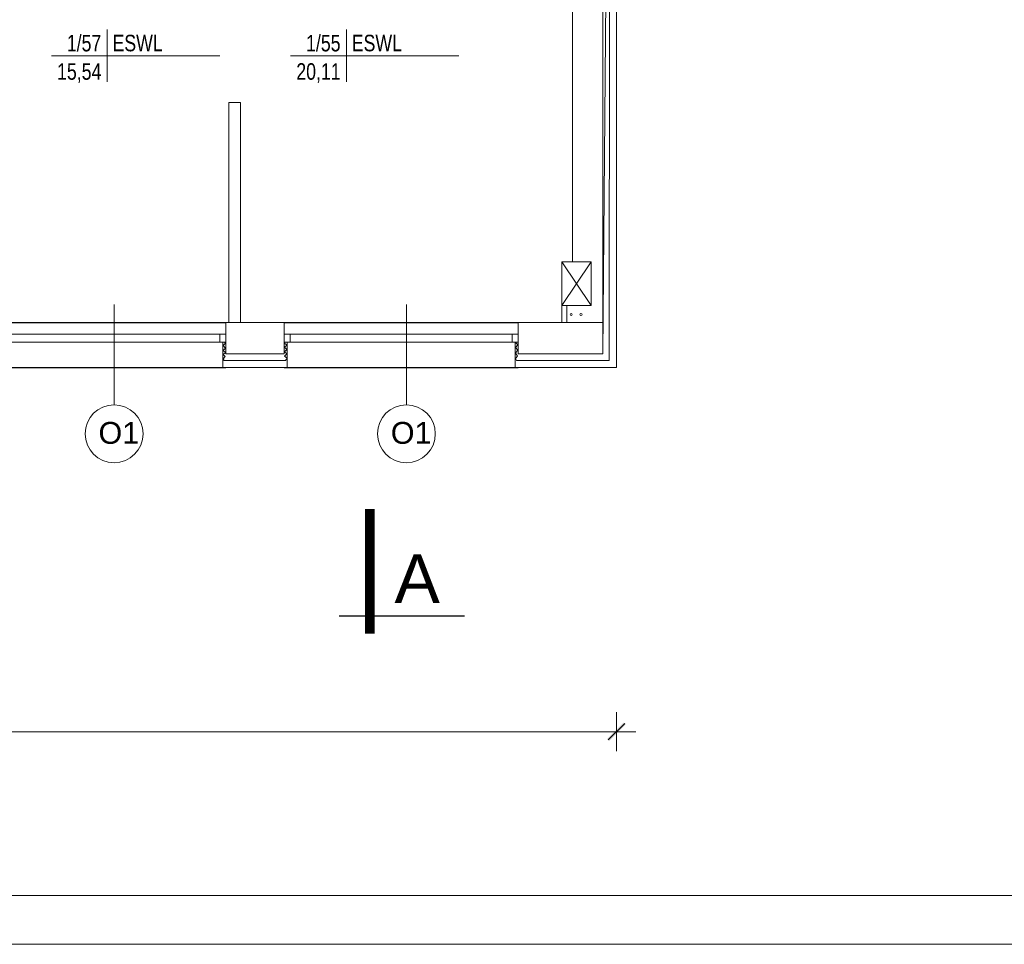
# Model space of a CAD drawing. Header units: millimetres. Extents: x 126553 to 403692, y -95821 to 38049.
# Tile 222 of 256: x 225081 to 226092, y 12157 to 13106. Entities that reach past the tile are written whole.
import ezdxf
from ezdxf.enums import TextEntityAlignment as Align

# ---------------------------------------------------------------- set-up
doc = ezdxf.new("R2010")
doc.units = ezdxf.units.MM
for name, color, linetype, lineweight in [('docieplenie', 6, 'Continuous', 18), ('docieplenie zew.', 6, 'Continuous', 18), ('OKNA', 7, 'Continuous', 13), ('opisy', 7, 'Continuous', 18), ('ramki', 250, 'Continuous', 13), ('TEREN', 1, 'Continuous', 40), ('WYMIAR', 7, 'Continuous', 18), ('ŚCIANY CIENKIE', 7, 'Continuous', 18), ('ŚCIANY GRUBE', 7, 'Continuous', 20)]:
    doc.layers.add(name, color=color, linetype=linetype, lineweight=lineweight)
doc.layers.add('WIDOK', color=7, linetype='Continuous')
doc.styles.add('Arial', font='arial.ttf')
doc.styles.add('STYLE1', font='txt', dxfattribs={"width": 0.8})
doc.linetypes.add('ZIGZAG', pattern='A,0.0001,-0.2,[131,LTYPESHP.SHX,S=0.2,R=0,X=-0.2,Y=0],-0.4,[131,LTYPESHP.SHX,S=0.2,R=180,X=0.2,Y=0],-0.2', length=0.8001)
doc.dimstyles.new('A_100', dxfattribs={"dimtxt": 26, "dimasz": 2, "dimexe": 0, "dimexo": 5, "dimgap": 0.01, "dimtad": 0, "dimdec": 4, "dimrnd": 0.5, "dimdsep": 46, "dimtxsty": 'Arial', "dimblk1": 'K', "dimblk2": 'K', "dimsah": 1, "dimcen": 10, "dimse1": 1, "dimse2": 1, "dimclrd": 256, "dimclre": 256, "dimclrt": 1, "dimadec": 0, "dimazin": 0, "dimtfac": 0.5, "dimtdec": 4, "dimtmove": 0, "dimatfit": 3, "dimldrblk": 'K', "dimfxl": 1, "dimtvp": 0.75, "dimtolj": 1, "dimtzin": 0, "dimlwd": 13, "dimarcsym": 0})

# ---------------------------------------------------------------- blocks, each defined once
blk = doc.blocks.new('METKA')
for p, q in [((0, 26.9), (0, -26.9)), ((-57.4, 0), (115.4, 0))]:
    blk.add_line(p, q)
at = {"layer": 'opisy', "style": 'STYLE1', "width": 0.8, "flags": 4}
for tag, p in [('NUMER', (-6.1, 4.5)), ('POWIERZCHNIA', (-6, -24.6))]:
    blk.add_attdef(tag, text='', height=17, dxfattribs=at).set_placement(p, align=Align.RIGHT)
for tag, p in [('NAZWA', (5.3, 4.6)), ('POSADZKA', (5.6, -24.7))]:
    blk.add_attdef(tag, p, '', height=17, dxfattribs=at)
blk = doc.blocks.new('stolarka1')
at = {"layer": 'opisy', "color": 8}
blk.add_line((6731.2, -4655), (6731.2, -4757.8), dxfattribs=at)
at = {"layer": 'opisy'}
blk.add_circle((6731.2, -4787.5), 29.7, dxfattribs=at)
at = {"layer": 'opisy', "insert": (6715.2, -4775.4), "char_height": 22.4, "width": 15.9, "attachment_point": 1}
blk.add_mtext('{\\fArial|b0|i0|c238|p34;O1}', dxfattribs=at)
blk = doc.blocks.new('K')
for p, q in [((0, 10), (0, -10)), ((-10, 0), (10, 0)), ((4.24, 4.24), (-4.24, -4.24))]:
    blk.add_line(p, q)
blk.add_trace([(-4.77, -3.71), (-3.71, -4.77), (3.71, 4.77), (4.77, 3.71)])
blk = doc.blocks.new('*D2484')
at = {"layer": 'Defpoints', "color": 0, "linetype": 'ByBlock', "transparency": 16777216}
for p in [(215299.7, 12749.4), (225693.7, 12749.4), (225693.7, 12375.5)]:
    blk.add_point(p, dxfattribs=at)
at = {"layer": 'WYMIAR', "linetype": 'ByBlock', "lineweight": 13, "transparency": 16777216}
blk.add_line((215301.7, 12375.5), (225691.7, 12375.5), dxfattribs=at)
at = {"layer": 'WYMIAR', "linetype": 'ByBlock', "lineweight": 13, "transparency": 16777216, "xscale": 2, "yscale": 2, "zscale": 2, "rotation": 180}
blk.add_blockref('K', (215299.7, 12375.5), dxfattribs=at)
at = {"layer": 'WYMIAR', "linetype": 'ByBlock', "lineweight": 13, "transparency": 16777216, "xscale": 2, "yscale": 2, "zscale": 2}
blk.add_blockref('K', (225693.7, 12375.5), dxfattribs=at)
at = {"layer": 'WYMIAR', "color": 7, "linetype": 'ByBlock', "transparency": 16777216, "insert": (220496.7, 12395.5), "char_height": 26, "attachment_point": 5, "style": 'Arial'}
blk.add_mtext('\\A1;10394', dxfattribs=at)

msp = doc.modelspace()

# ---------------------------------------------------------------- linework, layer by layer
at = {"layer": 'docieplenie', "color": 0}
for p, q in [((225679.72702, 12763.36067), (225693.72702, 14361.36067)), ((225589.72702, 12775.36067), (225589.72702, 12763.36067))]:
    msp.add_line(p, q, dxfattribs=at)
at = {"layer": 'docieplenie', "color": 0, "linetype": 'ZIGZAG'}
for p, q in [((225686.63001, 13496.80846), (225686.16409, 12756.38901)), ((225289.92865, 12771.70901), (225292.50037, 12774.20108)), ((225292.50037, 12774.20108), (225291.25347, 12775.21341)), ((225352.89142, 12774.3875), (225353.75502, 12775.13783)), ((225355.51949, 12772.32407), (225352.89142, 12774.3875)), ((225592.44247, 12772.37936), (225590.21854, 12774.92847)), ((225289.87715, 12762.43506), (225292.52341, 12764.81112)), ((225289.91559, 12766.76556), (225292.52033, 12769.27398)), ((225292.52341, 12764.81112), (225289.91559, 12766.76556)), ((225292.52033, 12769.27398), (225289.92865, 12771.70901)), ((225352.86852, 12765.43383), (225355.48192, 12767.78448)), ((225355.46871, 12763.28084), (225352.86852, 12765.43383)), ((225352.89142, 12770.22312), (225355.51949, 12772.32407)), ((225355.48192, 12767.78448), (225352.89142, 12770.22312)), ((225589.9519, 12764.30477), (225592.37717, 12766.95426)), ((225592.20856, 12760.90584), (225589.9519, 12764.30477)), ((225590.08779, 12769.83015), (225592.44247, 12772.37936)), ((225592.37717, 12766.95426), (225590.08779, 12769.83015)), ((225292.22376, 12760.60666), (225289.87715, 12762.43506)), ((225289.91706, 12758.07952), (225292.22376, 12760.60666)), ((225291.20842, 12756.41143), (225289.91706, 12758.07952)), ((225291.20842, 12756.41143), (225354.05306, 12756.41143)), ((225353.12856, 12760.79378), (225355.46871, 12763.28084)), ((225355.58024, 12758.9006), (225353.12856, 12760.79378)), ((225354.05306, 12756.41143), (225355.58024, 12758.9006)), ((225589.98462, 12758.38942), (225592.20856, 12760.90584)), ((225591.16578, 12756.38901), (225589.98462, 12758.38942)), ((225591.16578, 12756.38901), (225686.16409, 12756.38901))]:
    msp.add_line(p, q, dxfattribs=at)
at = {"layer": 'docieplenie zew.', "color": 0}
for p, q in [((225693.72702, 13495.36067), (225693.72702, 12749.36067)), ((225292.72702, 12775.36067), (225289.72702, 12775.36067)), ((225289.72702, 12775.36067), (225289.72702, 12749.36067)), ((225355.72702, 12775.36067), (225352.72702, 12775.36067)), ((225355.72702, 12749.36067), (225355.72702, 12775.36067)), ((225592.72702, 12775.36067), (225589.72702, 12775.36067)), ((225589.72702, 12775.36067), (225589.72702, 12749.36067)), ((225592.72702, 12775.36067), (225589.72702, 12775.36067)), ((225589.72702, 12763.36067), (225589.72702, 12749.36067)), ((225289.72702, 12749.36067), (225352.72702, 12749.36067)), ((225352.72702, 12749.36067), (225355.72702, 12749.36067)), ((225589.72702, 12749.36067), (225693.72702, 12749.36067)), ((225589.72702, 12749.36067), (225693.72702, 12749.36067))]:
    msp.add_line(p, q, dxfattribs=at)
at = {"layer": 'OKNA', "color": 0}
for p, q in [((225052.72702, 12783.36067), (225292.72702, 12783.36067)), ((225052.72702, 12775.36067), (225292.72702, 12775.36067)), ((225286.72702, 12775.36067), (225286.72702, 12783.36067)), ((225352.72702, 12783.36067), (225592.72702, 12783.36067)), ((225352.72702, 12775.36067), (225592.72702, 12775.36067)), ((225358.72702, 12775.36067), (225358.72702, 12783.36067)), ((225586.72702, 12775.36067), (225586.72702, 12783.36067))]:
    msp.add_line(p, q, dxfattribs=at)
at = {"layer": 'ramki', "color": 0, "ltscale": 0.6}
for points in [[(214683.31194, 16357.33162), (227587.02727, 16357.33162), (227587.02727, 12157.33162), (214683.31194, 12157.33162)], [(214883.31194, 16307.33162), (227537.02727, 16307.33162), (227537.02727, 12207.33162), (214883.31194, 12207.33162)]]:
    msp.add_lwpolyline(points, close=True, dxfattribs=at)
at = {"layer": 'WIDOK', "color": 0}
for p, q in [((225052.72702, 12795.36067), (225292.72702, 12795.36067)), ((225352.72702, 12795.36067), (225592.72702, 12795.36067)), ((225052.72702, 12749.36067), (225292.72702, 12749.36067)), ((225352.72702, 12749.36067), (225592.72702, 12749.36067))]:
    msp.add_line(p, q, dxfattribs=at)
at = {"layer": 'WIDOK'}
msp.add_line((225408.95778, 12494.46504), (225537.8218, 12494.46504), dxfattribs=at)
at = {"layer": 'WIDOK', "const_width": 10}
msp.add_lwpolyline([(225440.60151, 12476.0642), (225440.60151, 12603.95632)], dxfattribs=at)
at = {"layer": 'WIDOK', "lineweight": 100, "const_width": 10}
msp.add_lwpolyline([(225440.60151, 12476.0642), (225440.60151, 12603.95632)], dxfattribs=at)
at = {"layer": 'ŚCIANY CIENKIE', "color": 0}
for p, q in [((225667.72702, 12857.86067), (225637.72702, 12812.86067)), ((225637.72702, 12857.86067), (225667.72702, 12812.86067))]:
    msp.add_line(p, q, dxfattribs=at)
at = {"layer": 'ŚCIANY GRUBE', "color": 0}
for p, q in [((225679.72702, 13495.36067), (225679.72702, 12763.36067)), ((225648.72702, 13388.36067), (225648.72702, 12857.86067)), ((225295.72702, 13021.33777), (225307.72702, 13021.33777)), ((225295.72702, 13021.33777), (225295.72702, 12795.36067)), ((225307.72702, 13021.33777), (225307.72702, 12795.36067)), ((225637.72702, 12857.86067), (225667.72702, 12857.86067)), ((225637.72702, 12812.86067), (225637.72702, 12857.86067)), ((225667.72702, 12857.86067), (225667.72702, 12812.86067)), ((225667.72702, 12812.86067), (225637.72702, 12812.86067)), ((225637.72702, 12812.86067), (225637.72702, 12795.36067)), ((225642.60026, 12812.67052), (225642.60026, 12795.36067)), ((225292.72702, 12763.36067), (225292.72702, 12795.36067)), ((225328.72702, 12795.36067), (225292.72702, 12795.36067)), ((225352.72702, 12795.36067), (225328.72702, 12795.36067)), ((225352.72702, 12763.36067), (225352.72702, 12795.36067)), ((225592.72702, 12795.36067), (225679.72702, 12795.36067)), ((225592.72702, 12795.36067), (225592.72702, 12763.36067)), ((225292.72702, 12763.36067), (225352.72702, 12763.36067)), ((225679.72702, 12763.36067), (225592.72702, 12763.36067))]:
    msp.add_line(p, q, dxfattribs=at)
for centre in [(225647.26931, 12803.61647), (225657.26931, 12803.61647)]:
    msp.add_circle(centre, 1.06853, dxfattribs=at)

# ---------------------------------------------------------------- block references
at = {"layer": 'opisy', "color": 0}
ref = msp.add_blockref('METKA', (225171.09242, 13069.18655), dxfattribs=at)
ref.add_attrib('NAZWA', 'ESWL', (225176.43367, 13073.74554), dxfattribs={"height": 17, "style": 'STYLE1', "width": 0.8, "flags": 4})
ref.add_attrib('NUMER', '1/57', dxfattribs={"height": 17, "style": 'STYLE1', "width": 0.8, "flags": 4}).set_placement((225164.94997, 13073.65398), align=Align.RIGHT)
ref.add_attrib('POWIERZCHNIA', '15,54', dxfattribs={"height": 17, "style": 'STYLE1', "width": 0.8, "flags": 4}).set_placement((225165.05141, 13044.54878), align=Align.RIGHT)
ref = msp.add_blockref('METKA', (225416.66079, 13069.18655), dxfattribs=at)
ref.add_attrib('NAZWA', 'ESWL', (225422.00204, 13073.74554), dxfattribs={"height": 17, "style": 'STYLE1', "width": 0.8, "flags": 4})
ref.add_attrib('NUMER', '1/55', dxfattribs={"height": 17, "style": 'STYLE1', "width": 0.8, "flags": 4}).set_placement((225410.51833, 13073.65398), align=Align.RIGHT)
ref.add_attrib('POWIERZCHNIA', '20,11', dxfattribs={"height": 17, "style": 'STYLE1', "width": 0.8, "flags": 4}).set_placement((225410.61978, 13044.54878), align=Align.RIGHT)
at = {"layer": 'TEREN', "color": 0}
for p in [(218446.88685, 17468.76619), (218746.88685, 17468.76619)]:
    msp.add_blockref('stolarka1', p, dxfattribs=at)

# ---------------------------------------------------------------- texts
at = {"layer": 'WYMIAR', "insert": (225446.43721, 12507.55263), "char_height": 50, "width": 218.7, "attachment_point": 7}
msp.add_mtext('{\\fArial|b0|i0|c238|p34; A}', dxfattribs=at)

# ---------------------------------------------------------------- dimensions: what is measured, and where the dimension line sits
at = {"layer": 'WYMIAR', "color": 0, "linetype": 'ByBlock'}
dim = msp.add_linear_dim(base=(225693.72702, 12375.54933), p1=(215299.72702, 12749.36048), p2=(225693.72702, 12749.36048), dimstyle='A_100', override={"dimclrt": 7, "dimtmove": 1}, dxfattribs=at)
dim.commit()
dim.dimension.update_dxf_attribs({"geometry": '*D2484', "text_midpoint": (220496.72702, 12395.47498)})

doc.saveas('drawing.dxf')
